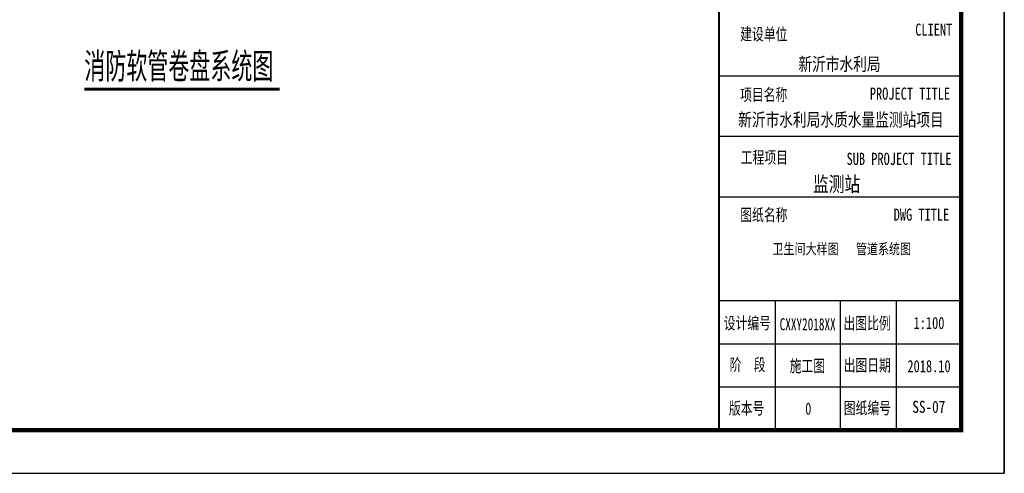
# Model space of a CAD drawing. Extents: x 687841 to 771941, y 252015 to 732780.
# Tile 4 of 98: x 749160 to 771941, y 252015 to 262515. Entities that reach past the tile are written whole.
import ezdxf
from ezdxf.enums import TextEntityAlignment as Align

# ---------------------------------------------------------------- set-up
doc = ezdxf.new("R2010")
doc.units = 0
doc.header["$LTSCALE"] = 1000
doc.header["$MEASUREMENT"] = 0
doc.layers.get('0').update_dxf_attribs({"linetype": 'CONTINUOUS'})
for name, color, linetype in [('DIM_SYMB', 3, 'CONTINUOUS'), ('PUB_TEXT', 7, 'CONTINUOUS'), ('PUB_TITLE', 4, 'CONTINUOUS'), ('TK', 7, 'CONTINUOUS')]:
    doc.layers.add(name, color=color, linetype=linetype)
doc.styles.add('-宋体', font='txt', dxfattribs={"width": 0.8})
doc.styles.add('_TCH_DIM', font='SIMPLEX', dxfattribs={"bigfont": 'GBCBIG'})
doc.styles.add('TKHZ1', font='txt', dxfattribs={"width": 0.8})

# ---------------------------------------------------------------- blocks, each defined once
blk = doc.blocks.new('wrtgtg')
at = {"color": 4}
for p, q in [((7804, -4841), (7804, 52559)), ((7804, -2434), (7804, -2434)), ((2146, -4841), (7804, -4841))]:
    blk.add_line(p, q, dxfattribs=at)
at = {"layer": 'PUB_TITLE'}
for p, q in [((8804, 53559), (8804, -5841)), ((7804, -4841), (7804, 52559)), ((2204, 3359), (7804, 3359)), ((2204, 1959), (7804, 1959)), ((2204, 559), (7804, 559)), ((2204, -1841), (7804, -1841)), ((3504, -1841), (3504, -4841)), ((5004, -1841), (5004, -4841)), ((6304, -1841), (6304, -4841)), ((2204, -2841), (7804, -2841)), ((2204, -3841), (7804, -3841))]:
    blk.add_line(p, q, dxfattribs=at)
blk.add_lwpolyline([(-75296, -5841), (8804, -5841), (8804, 53559), (-75296, 53559)], close=True, dxfattribs=at)
at = {"layer": 'PUB_TITLE', "const_width": 100}
blk.add_lwpolyline([(-72796, -4841), (7804, -4841), (7804, 52559), (-72796, 52559)], close=True, dxfattribs=at)
at = {"layer": 'PUB_TITLE', "const_width": 50}
blk.add_lwpolyline([(2204, -4841), (2204, 52559)], dxfattribs=at)
at = {"layer": 'TK', "style": '-宋体', "width": 0.75}
for s, p in [('CLIENT', (6743, 4289, 0)), ('建设单位', (2693, 4184)), ('项目名称', (2692, 2782)), ('PROJECT TITLE', (5693, 2808, 0)), ('图纸名称', (2695, 2)), ('DWG TITLE', (6245, 7, 0)), ('设计编号', (2313, -2504, 0)), ('出图比例', (5084, -2507, 0)), ('阶  段', (2449, -3467, 0)), ('施工图', (3839, -3495, 0)), ('出图日期', (5087, -3478, 0)), ('版本号', (2433, -4475, 0)), ('0', (4197, -4483, 0)), ('图纸编号', (5091, -4469, 0))]:
    blk.add_text(s, height=280, dxfattribs=at).set_placement(p)
at = {"layer": 'TK'}
for s, height, style, width, p in [('新沂市水利局', 304.9, 'TKHZ1', 0.8, (4991, 3479)), ('新沂市水利局水质水量监测站项目', 304.92, 'TKHZ1', 0.8, (5024, 2192)), ('监测站', 350, 'TKHZ1', 0.8, (4923, 680)), ('CXXY2018XX', 280, '-宋体', 0.68, (4255, -2530)), ('1:100', 280, '-宋体', 0.75, (7062, -2501)), ('2018.10', 280, '-宋体', 0.75, (7062, -3501))]:
    blk.add_text(s, height=height, dxfattribs=dict(at, style=style, width=width)).set_placement(p, align=Align.CENTER)
at = {"layer": 'TK', "style": '-宋体', "width": 0.75}
for s, p in [('工程项目', (3252, 1473)), ('SUB PROJECT TITLE', (6369, 1438))]:
    blk.add_text(s, height=280, dxfattribs=at).set_placement(p, align=Align.MIDDLE)

msp = doc.modelspace()

# ---------------------------------------------------------------- linework, layer by layer
at = {"layer": 'DIM_SYMB', "const_width": 70}
msp.add_lwpolyline([(750654.1, 260903.9), (755175.9, 260903.9)], dxfattribs=at)

# ---------------------------------------------------------------- block references
msp.add_blockref('wrtgtg', (763136.5, 257856.1))

# ---------------------------------------------------------------- texts
at = {"style": 'TKHZ1', "width": 0.8}
msp.add_text('卫生间大样图   管道系统图', height=245, dxfattribs=at).set_placement((768179.7, 257087), align=Align.CENTER)
at = {"layer": 'PUB_TEXT', "style": '_TCH_DIM'}
msp.add_text('消防软管卷盘系统图', height=675.18, dxfattribs=at).set_placement((750654.1, 261081.1))
at = {"layer": 'TK', "style": 'TKHZ1', "width": 0.8}
msp.add_text('SS-07', height=280, dxfattribs=at).set_placement((770194.4, 253413.2), align=Align.CENTER)

doc.saveas('drawing.dxf')
